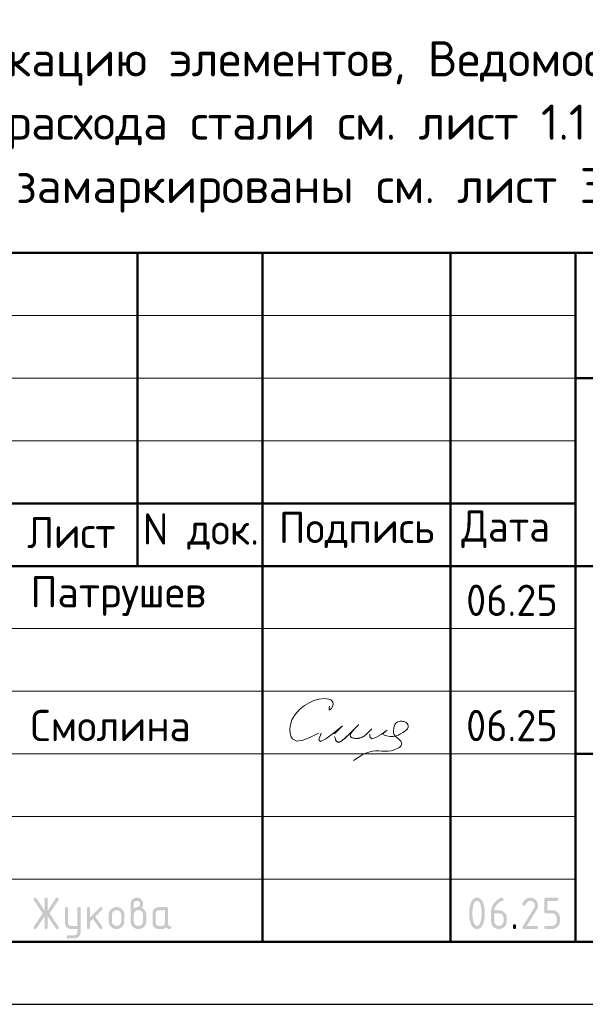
# Model space of a CAD drawing. Header units: millimetres. Extents: x 0 to 50400, y 0 to 35640.
# Tile 25 of 40: x 30071 to 35493, y 0 to 9435. Entities that reach past the tile are written whole.
import ezdxf

# ---------------------------------------------------------------- set-up
doc = ezdxf.new("R2010")
doc.units = ezdxf.units.MM
doc.layers.add('Standard', color=7, linetype='Continuous', lineweight=25)
doc.styles.add('ISOCPEUR', font='txt')

msp = doc.modelspace()

# ---------------------------------------------------------------- hatches: boundary and pattern name
at = {"layer": 'Standard', "linetype": 'Continuous', "lineweight": 25, "transparency": 33554687}
for points in [[(30310.2, 844.4), (30232.8, 728.1), (30231.7, 726.5), (30230.4, 725.2), (30229, 724), (30227.4, 723.2), (30225.8, 722.4), (30224, 721.9), (30222.1, 721.5), (30220, 721.5), (30218.2, 721.5), (30216.6, 721.8), (30215, 722), (30213.6, 722.5), (30212.2, 723), (30211, 723.8), (30209.9, 724.5), (30209, 725.5), (30208, 726.4), (30207.4, 727.7), (30206.7, 728.9), (30206.2, 730.4), (30205.7, 731.8), (30205.5, 733.5), (30205.3, 735.2), (30205.3, 737.2), (30205.3, 739.1), (30205.9, 741.1), (30206.5, 743), (30207.8, 744.9), (30292.1, 871.4), (30207.8, 997.9), (30206.5, 999.9), (30205.9, 1001.8), (30205.3, 1003.8), (30205.3, 1005.9), (30205.3, 1007.8), (30205.5, 1009.5), (30205.7, 1011.3), (30206.2, 1012.7), (30206.7, 1014.2), (30207.4, 1015.4), (30208.1, 1016.6), (30209, 1017.6), (30210, 1018.6), (30211.1, 1019.3), (30212.3, 1020.1), (30213.7, 1020.6), (30215.1, 1021), (30216.8, 1021.3), (30218.4, 1021.5), (30220.3, 1021.5), (30222.3, 1021.5), (30224, 1021.1), (30225.8, 1020.7), (30227.4, 1019.8), (30228.9, 1019), (30230.3, 1017.7), (30231.6, 1016.4), (30232.8, 1014.7), (30310.2, 898.7), (30310.2, 1006.5), (30310.2, 1008.4), (30310.5, 1010.1), (30310.7, 1011.7), (30311.2, 1013.1), (30311.7, 1014.5), (30312.4, 1015.7), (30313.1, 1016.9), (30314, 1017.8), (30314.9, 1018.7), (30316.1, 1019.4), (30317.3, 1020.1), (30318.7, 1020.6), (30320.1, 1021.1), (30321.8, 1021.3), (30323.4, 1021.5), (30325.3, 1021.5), (30327.2, 1021.5), (30328.8, 1021.3), (30330.4, 1021.1), (30331.8, 1020.6), (30333.3, 1020.1), (30334.4, 1019.4), (30335.6, 1018.7), (30336.5, 1017.8), (30337.5, 1016.9), (30338.2, 1015.7), (30338.9, 1014.5), (30339.4, 1013.1), (30339.8, 1011.7), (30340.1, 1010.1), (30340.3, 1008.4), (30340.3, 1006.5), (30340.3, 898.7), (30417.8, 1014.7), (30418.9, 1016.4), (30420.3, 1017.7), (30421.6, 1019), (30423.2, 1019.8), (30424.8, 1020.7), (30426.6, 1021.1), (30428.5, 1021.5), (30430.5, 1021.5), (30432, 1021.5), (30433.4, 1021.3), (30434.9, 1021), (30436.2, 1020.4), (30437.5, 1019.8), (30438.7, 1019), (30439.9, 1018.1), (30441, 1017), (30442, 1015.9), (30442.8, 1014.6), (30443.6, 1013.4), (30444.2, 1012.1), (30444.7, 1010.7), (30445, 1009.3), (30445.3, 1007.9), (30445.3, 1006.3), (30445.3, 1004.1), (30444.6, 1002), (30444, 999.9), (30442.8, 997.9), (30358.5, 871.4), (30442.8, 744.9), (30444, 743), (30444.6, 741), (30445.3, 738.9), (30445.3, 736.8), (30445.3, 735.2), (30445, 733.8), (30444.7, 732.4), (30444.2, 731), (30443.7, 729.7), (30442.9, 728.5), (30442.1, 727.2), (30441.1, 726.1), (30440, 724.9), (30438.8, 724.1), (30437.7, 723.3), (30436.4, 722.7), (30435.1, 722.1), (30433.7, 721.8), (30432.3, 721.5), (30430.7, 721.5), (30428.6, 721.5), (30426.7, 721.9), (30424.8, 722.4), (30423.2, 723.2), (30421.6, 724), (30420.2, 725.2), (30418.9, 726.5), (30417.8, 728.1), (30340.3, 844.4), (30340.3, 736.5), (30340.3, 734.7), (30340.1, 733), (30339.8, 731.4), (30339.4, 730), (30338.9, 728.6), (30338.2, 727.4), (30337.5, 726.2), (30336.5, 725.3), (30335.6, 724.4), (30334.4, 723.7), (30333.3, 723), (30331.8, 722.5), (30330.4, 722), (30328.8, 721.8), (30327.2, 721.5), (30325.3, 721.5), (30323.4, 721.5), (30321.8, 721.8), (30320.1, 722), (30318.7, 722.5), (30317.3, 723), (30316.1, 723.7), (30314.9, 724.4), (30314, 725.3), (30313.1, 726.2), (30312.4, 727.4), (30311.7, 728.6), (30311.2, 730), (30310.7, 731.4), (30310.5, 733), (30310.2, 734.7), (30310.2, 736.5)], [(34964.6, 1021.5), (34968.5, 1021.5), (34972.2, 1021.2), (34976, 1020.9), (34979.6, 1020.2), (34983.2, 1019.5), (34986.7, 1018.5), (34990.1, 1017.4), (34993.4, 1016.1), (34996.7, 1014.7), (34999.9, 1013), (35003.1, 1011.3), (35006.1, 1009.2), (35009.1, 1007.2), (35012, 1004.8), (35014.9, 1002.4), (35017.6, 999.6), (35020.4, 996.9), (35022.8, 994), (35025.2, 991.1), (35027.2, 988.1), (35029.3, 985), (35031, 981.9), (35032.7, 978.7), (35034.1, 975.4), (35035.5, 972.1), (35036.5, 968.6), (35037.5, 965.2), (35038.2, 961.5), (35038.9, 957.9), (35039.2, 954.2), (35039.6, 950.4), (35039.6, 946.6), (35039.6, 941.2), (35038.7, 935.9), (35037.9, 930.5), (35036.2, 925.1), (35034.5, 919.7), (35031.9, 914.3), (35029.3, 908.8), (35025.9, 903.4), (34931.4, 751.6), (35024.6, 751.6), (35026.4, 751.6), (35028.1, 751.4), (35029.7, 751.1), (35031.1, 750.7), (35032.5, 750.2), (35033.7, 749.5), (35034.9, 748.8), (35035.8, 747.8), (35036.8, 746.9), (35037.5, 745.7), (35038.2, 744.6), (35038.6, 743.2), (35039.1, 741.7), (35039.3, 740.1), (35039.6, 738.4), (35039.6, 736.6), (35039.6, 734.7), (35039.3, 733), (35039.1, 731.4), (35038.6, 730), (35038.2, 728.6), (35037.5, 727.4), (35036.8, 726.2), (35035.8, 725.3), (35034.9, 724.4), (35033.7, 723.7), (35032.5, 723), (35031.1, 722.5), (35029.7, 722), (35028.1, 721.8), (35026.4, 721.5), (35024.6, 721.5), (34904.6, 721.5), (34902.7, 721.5), (34901.1, 721.8), (34899.5, 722), (34898.1, 722.5), (34896.7, 723), (34895.5, 723.7), (34894.3, 724.4), (34893.4, 725.3), (34892.4, 726.2), (34891.7, 727.4), (34891, 728.6), (34890.6, 730), (34890.1, 731.4), (34889.9, 733), (34889.6, 734.7), (34889.6, 736.5), (34889.6, 738.8), (34890.2, 741), (34890.9, 743.1), (34892.1, 745.2), (35002.1, 921.7), (35004, 924.7), (35005.4, 927.8), (35006.8, 930.8), (35007.7, 933.9), (35008.6, 937), (35009.1, 940.2), (35009.6, 943.3), (35009.6, 946.5), (35009.6, 951.2), (35008.8, 955.5), (35007.9, 959.8), (35006.3, 963.8), (35004.6, 967.7), (35002.2, 971.4), (34999.7, 975), (34996.4, 978.3), (34993.1, 981.6), (34989.5, 984.1), (34985.8, 986.6), (34981.9, 988.2), (34977.9, 989.8), (34973.6, 990.7), (34969.3, 991.5), (34964.6, 991.5), (34961.4, 991.5), (34958.3, 990.9), (34955.2, 990.3), (34952.1, 989.1), (34949.1, 988), (34946.1, 986.2), (34943.1, 984.4), (34940.1, 982.1), (34937.2, 979.7), (34934.3, 976.8), (34931.4, 973.8), (34928.6, 970.3), (34925.8, 966.7), (34923, 962.6), (34920.3, 958.5), (34917.6, 953.8), (34916.5, 952), (34915.2, 950.6), (34913.9, 949.2), (34912.3, 948.3), (34910.7, 947.4), (34908.8, 947), (34906.8, 946.5), (34904.6, 946.5), (34902.7, 946.5), (34901.1, 946.7), (34899.5, 947), (34898.1, 947.4), (34896.7, 947.9), (34895.5, 948.6), (34894.3, 949.3), (34893.4, 950.3), (34892.4, 951.2), (34891.7, 952.4), (34891, 953.5), (34890.6, 954.9), (34890.1, 956.3), (34889.9, 958), (34889.6, 959.6), (34889.6, 961.5), (34889.6, 963.2), (34890, 964.7), (34890.3, 966.3), (34891, 967.6), (34894.5, 974.4), (34898.2, 980.3), (34902, 986.2), (34906.1, 991.2), (34910.1, 996.3), (34914.4, 1000.5), (34918.8, 1004.7), (34923.4, 1008.1), (34928, 1011.4), (34932.8, 1014), (34937.7, 1016.5), (34942.9, 1018.2), (34948, 1019.9), (34953.5, 1020.7), (34958.9, 1021.5)], [(35099.5, 886.5), (35099.5, 1006.5), (35099.5, 1008.4), (35099.8, 1010.1), (35100, 1011.7), (35100.4, 1013.1), (35100.9, 1014.5), (35101.6, 1015.7), (35102.3, 1016.9), (35103.3, 1017.8), (35104.2, 1018.7), (35105.4, 1019.4), (35106.5, 1020.1), (35107.9, 1020.6), (35109.3, 1021.1), (35111, 1021.3), (35112.6, 1021.5), (35114.5, 1021.5), (35219.2, 1021.5), (35221.1, 1021.5), (35222.7, 1021.3), (35224.3, 1021.1), (35225.7, 1020.6), (35227.1, 1020.1), (35228.3, 1019.4), (35229.5, 1018.7), (35230.4, 1017.8), (35231.4, 1016.9), (35232.1, 1015.7), (35232.8, 1014.5), (35233.2, 1013.1), (35233.7, 1011.7), (35234, 1010), (35234.2, 1008.4), (35234.2, 1006.5), (35234.2, 1004.6), (35234, 1003), (35233.7, 1001.4), (35233.2, 999.9), (35232.8, 998.5), (35232.1, 997.4), (35231.4, 996.2), (35230.4, 995.2), (35229.5, 994.3), (35228.3, 993.6), (35227.1, 992.9), (35225.7, 992.4), (35224.3, 992), (35222.7, 991.7), (35221.1, 991.5), (35219.2, 991.5), (35129.6, 991.5), (35129.6, 901.6), (35174.4, 901.6), (35178.3, 901.6), (35182.1, 901.3), (35185.8, 900.9), (35189.4, 900.2), (35193, 899.5), (35196.4, 898.5), (35199.9, 897.5), (35203.2, 896.1), (35206.5, 894.7), (35209.7, 893), (35212.8, 891.3), (35215.9, 889.2), (35218.9, 887.1), (35221.8, 884.7), (35224.6, 882.3), (35227.4, 879.5), (35230.1, 876.8), (35232.5, 873.9), (35234.9, 871), (35236.9, 868), (35239, 864.9), (35240.7, 861.8), (35242.4, 858.6), (35243.8, 855.3), (35245.1, 852), (35246.2, 848.5), (35247.2, 845.1), (35247.9, 841.5), (35248.5, 837.9), (35248.9, 834.2), (35249.2, 830.4), (35249.2, 826.6), (35249.2, 796.6), (35249.2, 792.7), (35248.9, 788.9), (35248.5, 785.2), (35247.9, 781.6), (35247.2, 778), (35246.1, 774.5), (35245.1, 771), (35243.7, 767.7), (35242.4, 764.4), (35240.6, 761.2), (35238.9, 758.1), (35236.9, 755), (35234.8, 752), (35232.4, 749.1), (35230, 746.2), (35227.2, 743.5), (35224.5, 740.7), (35221.6, 738.3), (35218.7, 735.9), (35215.7, 733.9), (35212.7, 731.8), (35209.5, 730.1), (35206.3, 728.4), (35203, 727), (35199.7, 725.7), (35196.3, 724.6), (35192.8, 723.6), (35189.2, 722.9), (35185.7, 722.2), (35182, 721.9), (35178.2, 721.5), (35174.4, 721.5), (35114.5, 721.5), (35112.6, 721.5), (35111, 721.8), (35109.3, 722), (35107.9, 722.5), (35106.5, 723), (35105.4, 723.7), (35104.2, 724.4), (35103.3, 725.3), (35102.3, 726.2), (35101.6, 727.4), (35100.9, 728.6), (35100.5, 730), (35100, 731.4), (35099.8, 733), (35099.5, 734.7), (35099.5, 736.6), (35099.5, 738.4), (35099.8, 740.1), (35100, 741.7), (35100.4, 743.2), (35100.9, 744.6), (35101.6, 745.7), (35102.3, 746.9), (35103.3, 747.8), (35104.2, 748.8), (35105.4, 749.5), (35106.5, 750.2), (35107.9, 750.7), (35109.3, 751.1), (35111, 751.4), (35112.6, 751.6), (35114.5, 751.6), (35174.3, 751.6), (35179, 751.6), (35183.4, 752.4), (35187.7, 753.2), (35191.7, 754.9), (35195.7, 756.5), (35199.3, 758.9), (35202.9, 761.4), (35206.1, 764.7), (35209.4, 767.9), (35211.9, 771.6), (35214.3, 775.2), (35215.9, 779.2), (35217.6, 783.2), (35218.4, 787.5), (35219.2, 791.9), (35219.2, 796.6), (35219.2, 826.6), (35219.2, 831.2), (35218.4, 835.5), (35217.5, 839.9), (35215.9, 843.8), (35214.3, 847.8), (35211.8, 851.4), (35209.3, 855.1), (35206, 858.4), (35202.8, 861.7), (35199.1, 864.1), (35195.5, 866.6), (35191.5, 868.2), (35187.6, 869.9), (35183.3, 870.7), (35179, 871.5), (35174.3, 871.5), (35114.5, 871.5), (35112.6, 871.5), (35111, 871.8), (35109.3, 872), (35107.9, 872.5), (35106.5, 872.9), (35105.4, 873.6), (35104.2, 874.4), (35103.3, 875.3), (35102.3, 876.2), (35101.6, 877.4), (35100.9, 878.6), (35100.4, 880), (35100, 881.4), (35099.8, 883), (35099.5, 884.7)], [(30625, 691.2), (30625, 721.5), (30565.2, 721.5), (30562, 721.5), (30559, 721.8), (30556, 722.1), (30553.1, 722.6), (30550.2, 723.2), (30547.4, 724), (30544.6, 724.8), (30542, 725.9), (30539.3, 727), (30536.8, 728.4), (30534.2, 729.7), (30531.8, 731.4), (30529.4, 733), (30527.1, 734.9), (30524.8, 736.8), (30522.7, 739), (30520.5, 741.2), (30518.6, 743.5), (30516.7, 745.8), (30515.1, 748.2), (30513.5, 750.7), (30512.1, 753.2), (30510.7, 755.7), (30509.7, 758.4), (30508.6, 761), (30507.8, 763.8), (30507, 766.6), (30506.4, 769.5), (30505.9, 772.4), (30505.6, 775.4), (30505.3, 778.4), (30505.3, 781.5), (30505.3, 916.4), (30505.3, 918.3), (30505.6, 919.9), (30505.8, 921.5), (30506.3, 922.9), (30506.7, 924.3), (30507.4, 925.5), (30508.1, 926.7), (30509.1, 927.6), (30510, 928.6), (30511.2, 929.3), (30512.4, 930), (30513.8, 930.4), (30515.2, 930.9), (30516.8, 931.1), (30518.5, 931.4), (30520.4, 931.4), (30522.2, 931.4), (30523.9, 931.1), (30525.5, 930.9), (30526.9, 930.4), (30528.3, 930), (30529.5, 929.3), (30530.7, 928.6), (30531.6, 927.6), (30532.6, 926.7), (30533.3, 925.5), (30534, 924.4), (30534.4, 923), (30534.9, 921.5), (30535.2, 919.9), (30535.4, 918.3), (30535.4, 916.4), (30535.4, 781.6), (30535.4, 778.5), (30535.9, 775.6), (30536.5, 772.8), (30537.6, 770.2), (30538.7, 767.5), (30540.4, 765.1), (30542, 762.7), (30544.2, 760.4), (30546.4, 758.2), (30548.8, 756.6), (30551.2, 754.9), (30553.9, 753.8), (30556.5, 752.7), (30559.4, 752.2), (30562.2, 751.6), (30565.3, 751.6), (30625, 751.6), (30625, 916.4), (30625, 918.3), (30625.2, 919.9), (30625.5, 921.5), (30625.9, 923), (30626.4, 924.4), (30627.1, 925.5), (30627.8, 926.7), (30628.7, 927.6), (30629.7, 928.6), (30630.9, 929.3), (30632, 930), (30633.4, 930.4), (30634.9, 930.9), (30636.5, 931.1), (30638.1, 931.4), (30640, 931.4), (30641.9, 931.4), (30643.5, 931.1), (30645.2, 930.9), (30646.6, 930.4), (30648, 930), (30649.2, 929.3), (30650.4, 928.6), (30651.3, 927.6), (30652.2, 926.7), (30652.9, 925.5), (30653.6, 924.3), (30654.1, 923), (30654.6, 921.5), (30654.8, 919.9), (30655, 918.3), (30655, 916.4), (30655, 691.6), (30655, 688.5), (30654.8, 685.5), (30654.5, 682.5), (30654, 679.6), (30653.4, 676.7), (30652.6, 673.9), (30651.8, 671.2), (30650.8, 668.5), (30649.7, 665.8), (30648.4, 663.3), (30647, 660.8), (30645.4, 658.4), (30643.8, 655.9), (30642, 653.6), (30640.1, 651.3), (30637.9, 649.1), (30635.8, 646.9), (30633.5, 645), (30631.3, 643.1), (30628.9, 641.5), (30626.5, 639.9), (30624, 638.5), (30621.5, 637.1), (30618.9, 636), (30616.2, 634.9), (30613.5, 634.1), (30610.7, 633.3), (30607.9, 632.7), (30605, 632.2), (30602, 631.9), (30599, 631.7), (30595.9, 631.7), (30535.4, 631.7), (30533.5, 631.7), (30531.9, 631.9), (30530.2, 632.1), (30528.8, 632.6), (30527.4, 633.1), (30526.2, 633.8), (30525.1, 634.5), (30524.1, 635.4), (30523.2, 636.4), (30522.5, 637.5), (30521.8, 638.7), (30521.3, 640.1), (30520.9, 641.5), (30520.6, 643.2), (30520.4, 644.8), (30520.4, 646.7), (30520.4, 648.2), (30520.7, 649.6), (30521, 650.9), (30521.5, 652.3), (30522.1, 653.6), (30522.9, 654.8), (30523.8, 656), (30524.9, 657.2), (30526.1, 658.3), (30527.3, 659.2), (30528.5, 660), (30529.8, 660.6), (30531.1, 661.1), (30532.5, 661.4), (30533.9, 661.7), (30535.4, 661.7), (30595.1, 661.7), (30598.3, 661.7), (30601.2, 662.2), (30604.1, 662.8), (30606.8, 663.8), (30609.4, 664.9), (30611.8, 666.4), (30614.2, 668), (30616.4, 670.1), (30618.5, 672.2), (30620.2, 674.6), (30621.8, 676.9), (30622.8, 679.6), (30623.9, 682.2), (30624.5, 685.1), (30625, 688)], [(30745.2, 832.8), (30839.5, 927.1), (30840.6, 928.1), (30841.8, 929), (30843, 929.8), (30844.3, 930.3), (30845.7, 930.8), (30847.1, 931.1), (30848.6, 931.4), (30850.2, 931.4), (30852.1, 931.4), (30853.7, 931.1), (30855.3, 930.9), (30856.7, 930.4), (30858.2, 930), (30859.3, 929.3), (30860.5, 928.6), (30861.4, 927.6), (30862.4, 926.7), (30863.1, 925.5), (30863.8, 924.3), (30864.2, 922.9), (30864.7, 921.5), (30864.9, 919.9), (30865.2, 918.3), (30865.2, 916.4), (30865.2, 914.9), (30864.9, 913.5), (30864.6, 912.1), (30864, 910.8), (30863.5, 909.5), (30862.6, 908.3), (30861.8, 907.1), (30860.6, 905.9), (30794.8, 840.1), (30862.2, 745.2), (30863.7, 743.1), (30864.4, 740.9), (30865.2, 738.7), (30865.2, 736.3), (30865.2, 734.5), (30864.9, 732.8), (30864.7, 731.2), (30864.2, 729.9), (30863.8, 728.5), (30863.1, 727.3), (30862.4, 726.2), (30861.4, 725.2), (30860.5, 724.3), (30859.3, 723.6), (30858.2, 722.9), (30856.7, 722.5), (30855.3, 722), (30853.7, 721.8), (30852.1, 721.5), (30850.2, 721.5), (30848.2, 721.5), (30846.4, 721.9), (30844.7, 722.3), (30843.1, 723.1), (30841.5, 723.9), (30840.2, 725.1), (30838.8, 726.3), (30837.7, 727.9), (30773.2, 818.6), (30745.2, 790.6), (30745.2, 736.5), (30745.2, 734.7), (30745, 733), (30744.7, 731.4), (30744.3, 730), (30743.8, 728.6), (30743.1, 727.4), (30742.4, 726.2), (30741.5, 725.3), (30740.5, 724.4), (30739.4, 723.7), (30738.2, 723), (30736.8, 722.5), (30735.4, 722), (30733.7, 721.8), (30732.1, 721.5), (30730.2, 721.5), (30728.3, 721.5), (30726.7, 721.8), (30725, 722), (30723.6, 722.5), (30722.2, 723), (30721, 723.7), (30719.9, 724.4), (30718.9, 725.3), (30718, 726.2), (30717.3, 727.4), (30716.6, 728.6), (30716.1, 730), (30715.6, 731.4), (30715.4, 733), (30715.2, 734.7), (30715.2, 736.5), (30715.2, 916.4), (30715.2, 918.3), (30715.4, 919.9), (30715.6, 921.5), (30716.1, 922.9), (30716.6, 924.3), (30717.3, 925.5), (30718, 926.7), (30718.9, 927.6), (30719.9, 928.6), (30721, 929.3), (30722.2, 930), (30723.6, 930.4), (30725, 930.9), (30726.7, 931.1), (30728.3, 931.4), (30730.2, 931.4), (30732.1, 931.4), (30733.7, 931.1), (30735.4, 930.9), (30736.8, 930.4), (30738.2, 930), (30739.4, 929.3), (30740.5, 928.6), (30741.5, 927.6), (30742.4, 926.7), (30743.1, 925.5), (30743.8, 924.3), (30744.3, 922.9), (30744.7, 921.5), (30745, 919.9), (30745.2, 918.3), (30745.2, 916.4)], [(34799.8, 751.6), (34799.8, 753.5), (34800, 755.1), (34800.3, 756.8), (34800.7, 758.2), (34801.2, 759.6), (34801.9, 760.8), (34802.6, 761.9), (34803.6, 762.9), (34804.5, 763.8), (34805.7, 764.5), (34806.8, 765.2), (34808.2, 765.7), (34809.7, 766.2), (34811.3, 766.4), (34812.9, 766.6), (34814.8, 766.6), (34816.7, 766.6), (34818.3, 766.4), (34820, 766.2), (34821.4, 765.7), (34822.8, 765.2), (34824, 764.5), (34825.2, 763.8), (34826.1, 762.9), (34827, 761.9), (34827.7, 760.8), (34828.4, 759.6), (34828.9, 758.2), (34829.4, 756.8), (34829.6, 755.1), (34829.8, 753.5), (34829.8, 751.6), (34829.8, 736.6), (34829.8, 734.7), (34829.6, 733), (34829.4, 731.4), (34828.9, 730), (34828.4, 728.6), (34827.7, 727.4), (34827, 726.2), (34826.1, 725.3), (34825.2, 724.4), (34824, 723.7), (34822.8, 723), (34821.4, 722.5), (34820, 722), (34818.3, 721.8), (34816.7, 721.5), (34814.8, 721.5), (34812.9, 721.5), (34811.3, 721.8), (34809.7, 722), (34808.2, 722.5), (34806.8, 723), (34805.7, 723.7), (34804.5, 724.4), (34803.6, 725.3), (34802.6, 726.2), (34801.9, 727.4), (34801.2, 728.6), (34800.7, 730), (34800.3, 731.4), (34800, 733), (34799.8, 734.7), (34799.8, 736.6)]]:
    msp.add_hatch(color=7, dxfattribs=at).paths.add_polyline_path(points, flags=16)
h = msp.add_hatch(color=7, dxfattribs=at)
h.paths.add_polyline_path([(31164.9, 916.5), (31169.6, 920.2), (31174.2, 923), (31178.8, 925.9), (31183.2, 927.7), (31187.5, 929.6), (31191.7, 930.5), (31195.9, 931.5), (31199.9, 931.5), (31202.2, 931.5), (31204.4, 932.1), (31206.7, 932.8), (31208.8, 934.1), (31211, 935.4), (31213.1, 937.4), (31215.1, 939.3), (31217.1, 941.9), (31219.1, 944.4), (31220.5, 946.8), (31222, 949.3), (31222.9, 951.7), (31223.9, 954.1), (31224.4, 956.6), (31224.9, 959), (31224.9, 961.5), (31224.9, 964.6), (31224.3, 967.6), (31223.8, 970.5), (31222.7, 973.2), (31221.6, 975.8), (31220, 978.2), (31218.4, 980.7), (31216.2, 982.8), (31214.1, 985), (31211.7, 986.6), (31209.2, 988.2), (31206.6, 989.3), (31203.9, 990.4), (31201, 990.9), (31198.1, 991.5), (31194.9, 991.5), (31191.8, 991.5), (31188.9, 990.9), (31186, 990.4), (31183.3, 989.3), (31180.7, 988.2), (31178.2, 986.5), (31175.8, 984.9), (31173.6, 982.7), (31171.4, 980.5), (31169.8, 978.1), (31168.2, 975.7), (31167.1, 973), (31166, 970.4), (31165.4, 967.5), (31164.9, 964.6), (31164.9, 961.5)])
h.paths.add_polyline_path([(31239.6, 925.4), (31244.8, 923.3), (31249.4, 920.4), (31254.1, 917.7), (31258.2, 914.2), (31262.2, 910.8), (31265.8, 906.7), (31269.4, 902.6), (31272.4, 897.9), (31275.4, 893.2), (31277.7, 888.3), (31280, 883.3), (31281.5, 878.1), (31283, 873), (31283.8, 867.6), (31284.5, 862.2), (31284.5, 856.5), (31284.5, 796.5), (31284.5, 792.6), (31284.2, 788.9), (31283.9, 785.1), (31283.2, 781.5), (31282.5, 777.8), (31281.5, 774.4), (31280.4, 770.9), (31279.1, 767.6), (31277.7, 764.2), (31276, 761.1), (31274.3, 757.9), (31272.2, 754.9), (31270.2, 751.8), (31267.8, 749), (31265.4, 746.1), (31262.7, 743.4), (31259.9, 740.6), (31257, 738.2), (31254.2, 735.9), (31251.1, 733.8), (31248.1, 731.8), (31244.9, 730.1), (31241.8, 728.4), (31238.5, 727), (31235.2, 725.6), (31231.7, 724.6), (31228.2, 723.6), (31224.7, 722.9), (31221, 722.2), (31217.3, 721.9), (31213.6, 721.5), (31209.7, 721.5), (31205.8, 721.5), (31202, 721.9), (31198.2, 722.2), (31194.6, 722.9), (31191, 723.6), (31187.6, 724.6), (31184.1, 725.7), (31180.8, 727), (31177.4, 728.4), (31174.3, 730.1), (31171.1, 731.8), (31168.1, 733.9), (31165.1, 735.9), (31162.2, 738.3), (31159.3, 740.7), (31156.6, 743.5), (31153.9, 746.2), (31151.5, 749.1), (31149.1, 752), (31147.1, 755), (31145, 758), (31143.3, 761.2), (31141.6, 764.4), (31140.3, 767.7), (31138.9, 771), (31137.9, 774.5), (31136.9, 777.9), (31136.2, 781.6), (31135.5, 785.2), (31135.2, 788.9), (31134.8, 792.6), (31134.8, 796.5), (31134.8, 961.5), (31134.8, 964.7), (31135.1, 967.7), (31135.4, 970.8), (31135.9, 973.7), (31136.5, 976.6), (31137.3, 979.4), (31138.1, 982.1), (31139.2, 984.8), (31140.3, 987.5), (31141.6, 990), (31143, 992.5), (31144.6, 995), (31146.3, 997.4), (31148.2, 999.7), (31150.1, 1002), (31152.3, 1004.2), (31154.5, 1006.3), (31156.8, 1008.2), (31159.1, 1010.1), (31161.5, 1011.8), (31163.9, 1013.4), (31166.4, 1014.7), (31169, 1016.1), (31171.6, 1017.2), (31174.3, 1018.3), (31177, 1019.1), (31179.8, 1019.9), (31182.7, 1020.5), (31185.5, 1021), (31188.5, 1021.3), (31191.5, 1021.5), (31194.7, 1021.5), (31197.8, 1021.5), (31200.8, 1021.3), (31203.9, 1021), (31206.7, 1020.5), (31209.6, 1019.9), (31212.4, 1019.1), (31215.2, 1018.3), (31217.9, 1017.2), (31220.5, 1016.1), (31223, 1014.7), (31225.6, 1013.3), (31228, 1011.7), (31230.4, 1010.1), (31232.7, 1008.1), (31235, 1006.2), (31237.2, 1004), (31239.3, 1001.9), (31241.2, 999.6), (31243.1, 997.3), (31244.7, 994.8), (31246.4, 992.4), (31247.7, 989.9), (31249.1, 987.3), (31250.2, 984.7), (31251.2, 982), (31252.1, 979.2), (31252.9, 976.5), (31253.4, 973.6), (31254, 970.7), (31254.2, 967.7), (31254.5, 964.7), (31254.5, 961.5), (31254.5, 955.9), (31253.6, 950.8), (31252.6, 945.7), (31250.8, 941.1), (31248.9, 936.6), (31246.1, 932.7), (31243.4, 928.8)], flags=16)
h.paths.add_polyline_path([(31254.5, 796.6), (31254.5, 856.6), (31254.5, 861.2), (31253.7, 865.5), (31252.9, 869.9), (31251.2, 873.8), (31249.6, 877.8), (31247.2, 881.4), (31244.7, 885.1), (31241.5, 888.4), (31238.2, 891.7), (31234.6, 894.1), (31231, 896.6), (31227, 898.3), (31223.1, 899.9), (31218.7, 900.7), (31214.4, 901.6), (31209.7, 901.6), (31205, 901.6), (31200.7, 900.7), (31196.3, 899.9), (31192.4, 898.3), (31188.4, 896.6), (31184.8, 894.1), (31181.1, 891.7), (31177.9, 888.4), (31174.6, 885.1), (31172.2, 881.4), (31169.8, 877.8), (31168.1, 873.8), (31166.5, 869.9), (31165.7, 865.5), (31164.9, 861.2), (31164.9, 856.6), (31164.9, 796.6), (31164.9, 791.9), (31165.7, 787.5), (31166.5, 783.2), (31168.1, 779.2), (31169.8, 775.2), (31172.2, 771.6), (31174.6, 767.9), (31177.9, 764.7), (31181.1, 761.4), (31184.8, 758.9), (31188.4, 756.5), (31192.4, 754.9), (31196.3, 753.2), (31200.7, 752.4), (31205, 751.6), (31209.7, 751.6), (31214.4, 751.6), (31218.7, 752.4), (31223.1, 753.2), (31227, 754.9), (31231, 756.5), (31234.6, 759), (31238.2, 761.5), (31241.5, 764.8), (31244.7, 768.1), (31247.2, 771.7), (31249.6, 775.3), (31251.2, 779.3), (31252.9, 783.3), (31253.7, 787.6), (31254.5, 791.9)])
h = msp.add_hatch(color=7, dxfattribs=at)
h.paths.add_polyline_path([(34499.8, 871.5), (34499.8, 880.9), (34499.3, 889.9), (34498.8, 899), (34497.8, 907.7), (34496.8, 916.5), (34495.3, 925), (34493.9, 933.5), (34491.9, 941.7), (34490.4, 948), (34488.7, 953.4), (34487, 958.8), (34485.1, 963.5), (34483.2, 968.2), (34481.1, 972.1), (34479, 975.9), (34476.7, 979), (34474.4, 982.2), (34471.8, 984.5), (34469.3, 986.8), (34466.6, 988.4), (34463.9, 989.9), (34461, 990.7), (34458.1, 991.5), (34455, 991.5), (34451.9, 991.5), (34449, 990.7), (34446.1, 989.9), (34443.4, 988.4), (34440.8, 986.8), (34438.3, 984.5), (34435.8, 982.1), (34433.5, 979), (34431.2, 975.9), (34429.1, 972), (34427, 968.1), (34425.1, 963.4), (34423.2, 958.7), (34421.5, 953.2), (34419.8, 947.8), (34418.3, 941.5), (34416.3, 933.1), (34414.8, 924.5), (34413.2, 916), (34412.2, 907.2), (34411.2, 898.5), (34410.7, 889.5), (34410.2, 880.6), (34410.2, 871.5), (34410.2, 862.3), (34410.7, 853.3), (34411.2, 844.3), (34412.2, 835.5), (34413.2, 826.7), (34414.6, 818.2), (34416.1, 809.6), (34418.1, 801.3), (34419.6, 795.1), (34421.3, 789.7), (34423, 784.2), (34424.9, 779.6), (34426.8, 774.9), (34428.9, 771), (34431, 767.1), (34433.3, 764), (34435.6, 760.9), (34438.1, 758.6), (34440.6, 756.3), (34443.3, 754.7), (34446.1, 753.2), (34449, 752.4), (34451.9, 751.6), (34455, 751.6), (34458.1, 751.6), (34461, 752.4), (34463.9, 753.2), (34466.6, 754.7), (34469.3, 756.3), (34471.8, 758.6), (34474.4, 760.9), (34476.7, 764), (34479, 767.1), (34481.1, 771), (34483.2, 774.9), (34485.1, 779.6), (34487, 784.2), (34488.7, 789.7), (34490.4, 795.1), (34491.9, 801.3), (34493.9, 809.6), (34495.3, 818.2), (34496.8, 826.7), (34497.8, 835.5), (34498.8, 844.3), (34499.3, 853.3), (34499.8, 862.3)])
h.paths.add_polyline_path([(34529.9, 871.5), (34529.9, 864.8), (34529.6, 858.4), (34529.4, 851.9), (34529, 845.6), (34528.6, 839.4), (34528, 833.4), (34527.4, 827.3), (34526.6, 821.5), (34525.7, 815.7), (34524.7, 810.2), (34523.7, 804.6), (34522.4, 799.3), (34521.2, 793.9), (34519.8, 788.8), (34518.3, 783.7), (34516.7, 778.8), (34514.3, 771.7), (34511.5, 765.4), (34508.7, 759.1), (34505.6, 753.8), (34502.5, 748.4), (34499, 743.9), (34495.5, 739.4), (34491.6, 735.9), (34487.8, 732.3), (34483.5, 729.6), (34479.3, 726.9), (34474.7, 725.1), (34470.2, 723.3), (34465.2, 722.4), (34460.3, 721.5), (34455, 721.5), (34449.7, 721.5), (34444.7, 722.4), (34439.8, 723.3), (34435.2, 725.1), (34430.6, 726.9), (34426.4, 729.6), (34422.2, 732.2), (34418.4, 735.8), (34414.5, 739.4), (34411, 743.8), (34407.5, 748.3), (34404.4, 753.6), (34401.2, 759), (34398.5, 765.2), (34395.7, 771.5), (34393.3, 778.6), (34391.6, 783.5), (34390.2, 788.6), (34388.8, 793.7), (34387.5, 799.1), (34386.3, 804.4), (34385.3, 810), (34384.2, 815.6), (34383.4, 821.4), (34382.6, 827.2), (34382, 833.2), (34381.4, 839.3), (34380.9, 845.5), (34380.5, 851.8), (34380.3, 858.3), (34380.1, 864.8), (34380.1, 871.5), (34380.1, 878.3), (34380.3, 884.8), (34380.5, 891.3), (34380.9, 897.6), (34381.4, 903.8), (34382, 909.9), (34382.6, 915.9), (34383.4, 921.7), (34384.2, 927.5), (34385.3, 933.1), (34386.3, 938.7), (34387.5, 944), (34388.8, 949.4), (34390.2, 954.5), (34391.6, 959.6), (34393.3, 964.5), (34395.7, 971.6), (34398.5, 977.9), (34401.2, 984.1), (34404.4, 989.5), (34407.5, 994.8), (34411, 999.3), (34414.5, 1003.7), (34418.4, 1007.3), (34422.2, 1010.9), (34426.4, 1013.5), (34430.6, 1016.2), (34435.2, 1018), (34439.8, 1019.8), (34444.7, 1020.7), (34449.7, 1021.5), (34455, 1021.5), (34460.3, 1021.5), (34465.2, 1020.6), (34470.2, 1019.8), (34474.7, 1018), (34479.3, 1016.2), (34483.5, 1013.5), (34487.8, 1010.8), (34491.6, 1007.2), (34495.5, 1003.6), (34499, 999.2), (34502.5, 994.7), (34505.6, 989.3), (34508.7, 984), (34511.5, 977.7), (34514.3, 971.4), (34516.7, 964.3), (34518.3, 959.4), (34519.8, 954.3), (34521.2, 949.2), (34522.4, 943.8), (34523.7, 938.5), (34524.7, 932.9), (34525.7, 927.3), (34526.6, 921.5), (34527.4, 915.7), (34528, 909.7), (34528.6, 903.7), (34529, 897.4), (34529.4, 891.2), (34529.6, 884.7), (34529.9, 878.3)], flags=16)
h = msp.add_hatch(color=7, dxfattribs=at)
h.paths.add_polyline_path([(34620, 871.5), (34620, 796.6), (34620, 791.9), (34620.8, 787.5), (34621.6, 783.2), (34623.3, 779.2), (34624.9, 775.2), (34627.3, 771.6), (34629.8, 767.9), (34633, 764.7), (34636.3, 761.4), (34639.9, 758.9), (34643.5, 756.5), (34647.5, 754.9), (34651.5, 753.2), (34655.8, 752.4), (34660.1, 751.6), (34664.8, 751.6), (34669.5, 751.6), (34673.9, 752.4), (34678.2, 753.2), (34682.2, 754.9), (34686.1, 756.5), (34689.7, 759), (34693.4, 761.5), (34696.6, 764.8), (34699.9, 768.1), (34702.3, 771.7), (34704.7, 775.3), (34706.4, 779.3), (34708, 783.3), (34708.8, 787.6), (34709.6, 791.9), (34709.6, 796.6), (34709.6, 826.6), (34709.6, 831.3), (34708.8, 835.6), (34708, 840), (34706.4, 844), (34704.7, 848), (34702.2, 851.6), (34699.8, 855.2), (34696.5, 858.5), (34693.2, 861.7), (34689.6, 864.2), (34686, 866.6), (34682, 868.3), (34678.1, 869.9), (34673.8, 870.7), (34669.5, 871.5), (34664.8, 871.5)])
h.paths.add_polyline_path([(34694.7, 1021.5), (34696.5, 1021.5), (34698.2, 1021.3), (34699.8, 1021.1), (34701.2, 1020.6), (34702.6, 1020.1), (34703.8, 1019.4), (34705, 1018.7), (34705.9, 1017.8), (34706.8, 1016.9), (34707.5, 1015.7), (34708.2, 1014.5), (34708.7, 1013.1), (34709.2, 1011.7), (34709.4, 1010.1), (34709.6, 1008.4), (34709.6, 1006.6), (34709.6, 1003.8), (34709.2, 1001.6), (34708.7, 999.4), (34707.8, 997.7), (34706.8, 996.1), (34705.4, 995.1), (34704, 994.1), (34702.2, 993.6), (34698, 992.5), (34694, 991.1), (34689.9, 989.7), (34686, 987.9), (34682.1, 986.2), (34678.4, 984), (34674.6, 981.9), (34671, 979.4), (34667.3, 976.9), (34663.8, 974), (34660.3, 971.2), (34657, 968), (34653.6, 964.7), (34650.3, 961.1), (34647.1, 957.6), (34644, 953.6), (34639.1, 947.4), (34635.2, 941), (34631.3, 934.6), (34628.4, 928.1), (34625.6, 921.6), (34623.8, 915), (34621.9, 908.4), (34621.1, 901.6), (34664.9, 901.6), (34668.8, 901.6), (34672.6, 901.3), (34676.5, 900.9), (34680.1, 900.2), (34683.8, 899.6), (34687.2, 898.5), (34690.7, 897.5), (34694.1, 896.1), (34697.4, 894.8), (34700.6, 893.1), (34703.7, 891.4), (34706.7, 889.3), (34709.8, 887.3), (34712.6, 884.9), (34715.4, 882.5), (34718.2, 879.8), (34720.8, 877), (34723.2, 874.2), (34725.5, 871.3), (34727.6, 868.3), (34729.6, 865.2), (34731.3, 862.1), (34733, 858.9), (34734.3, 855.6), (34735.6, 852.2), (34736.7, 848.8), (34737.7, 845.3), (34738.3, 841.7), (34739, 838), (34739.3, 834.3), (34739.7, 830.5), (34739.7, 826.6), (34739.7, 796.6), (34739.7, 792.6), (34739.3, 788.9), (34739, 785.1), (34738.3, 781.5), (34737.6, 777.9), (34736.6, 774.4), (34735.6, 770.9), (34734.2, 767.6), (34732.8, 764.3), (34731.1, 761.1), (34729.4, 757.9), (34727.4, 754.9), (34725.3, 751.8), (34722.9, 749), (34720.5, 746.1), (34717.8, 743.4), (34715.1, 740.6), (34712.2, 738.3), (34709.3, 735.9), (34706.3, 733.8), (34703.2, 731.8), (34700.1, 730.1), (34696.9, 728.4), (34693.6, 727), (34690.3, 725.6), (34686.8, 724.6), (34683.4, 723.6), (34679.8, 722.9), (34676.2, 722.2), (34672.4, 721.9), (34668.7, 721.5), (34664.8, 721.5), (34660.9, 721.5), (34657.1, 721.9), (34653.4, 722.2), (34649.8, 722.9), (34646.2, 723.6), (34642.7, 724.6), (34639.2, 725.6), (34635.9, 727), (34632.6, 728.3), (34629.4, 730), (34626.2, 731.7), (34623.2, 733.7), (34620.2, 735.8), (34617.3, 738.2), (34614.5, 740.5), (34611.7, 743.2), (34609, 746), (34606.6, 748.8), (34604.3, 751.7), (34602.2, 754.7), (34600.2, 757.7), (34598.5, 760.9), (34596.8, 764), (34595.4, 767.3), (34594, 770.6), (34593, 774.1), (34592, 777.5), (34591.3, 781.1), (34590.6, 784.7), (34590.3, 788.4), (34590, 792.2), (34590, 796.1), (34590, 886.5), (34590, 892.9), (34590.5, 899.1), (34591, 905.3), (34592.1, 911.2), (34593.1, 917.2), (34594.7, 923), (34596.3, 928.7), (34598.4, 934.3), (34600.5, 939.9), (34603.1, 945.3), (34605.8, 950.7), (34609, 955.9), (34612.1, 961.1), (34615.8, 966.1), (34619.5, 971.1), (34623.7, 975.9), (34627, 979.6), (34630.4, 983), (34633.7, 986.5), (34637.2, 989.7), (34640.6, 992.8), (34644.1, 995.8), (34647.6, 998.7), (34651.2, 1001.3), (34654.8, 1004), (34658.5, 1006.3), (34662.1, 1008.7), (34665.8, 1010.8), (34669.6, 1012.9), (34673.4, 1014.7), (34677.2, 1016.6), (34681.1, 1018.1), (34683.3, 1019), (34685.2, 1019.6), (34687.2, 1020.3), (34688.9, 1020.7), (34690.6, 1021.1), (34692, 1021.3), (34693.5, 1021.5)], flags=16)
h = msp.add_hatch(color=7, dxfattribs=at)
h.paths.add_polyline_path([(30925, 796.5), (30925, 856.4), (30925, 860.3), (30925.3, 864.1), (30925.7, 867.8), (30926.4, 871.4), (30927, 875), (30928.1, 878.5), (30929.1, 881.9), (30930.5, 885.3), (30931.8, 888.6), (30933.6, 891.7), (30935.3, 894.9), (30937.3, 897.9), (30939.4, 901), (30941.8, 903.8), (30944.2, 906.7), (30946.9, 909.5), (30949.6, 912.2), (30952.5, 914.6), (30955.4, 917), (30958.4, 919.1), (30961.4, 921.1), (30964.6, 922.8), (30967.8, 924.5), (30971.1, 925.9), (30974.4, 927.3), (30977.8, 928.3), (30981.3, 929.3), (30984.9, 930), (30988.5, 930.7), (30992.2, 931), (30996, 931.4), (30999.9, 931.4), (31003.8, 931.4), (31007.6, 931), (31011.4, 930.7), (31015, 930), (31018.6, 929.3), (31022.1, 928.3), (31025.6, 927.3), (31028.9, 926), (31032.2, 924.6), (31035.4, 922.9), (31038.6, 921.2), (31041.6, 919.2), (31044.6, 917.1), (31047.5, 914.8), (31050.3, 912.4), (31053, 909.7), (31055.8, 907), (31058.1, 904.1), (31060.5, 901.3), (31062.5, 898.2), (31064.6, 895.2), (31066.3, 892), (31068, 888.9), (31069.3, 885.5), (31070.7, 882.2), (31071.7, 878.7), (31072.7, 875.2), (31073.4, 871.6), (31074, 868), (31074.4, 864.2), (31074.7, 860.4), (31074.7, 856.4), (31074.7, 796.5), (31074.7, 792.6), (31074.4, 788.9), (31074, 785.1), (31073.3, 781.5), (31072.7, 777.9), (31071.6, 774.4), (31070.6, 771), (31069.2, 767.7), (31067.9, 764.4), (31066.2, 761.2), (31064.5, 758), (31062.4, 755), (31060.3, 752), (31058, 749.1), (31055.6, 746.2), (31052.8, 743.5), (31050.1, 740.7), (31047.2, 738.3), (31044.3, 735.9), (31041.3, 733.9), (31038.3, 731.8), (31035.1, 730.1), (31031.9, 728.4), (31028.6, 727), (31025.3, 725.6), (31021.9, 724.6), (31018.4, 723.6), (31014.8, 722.9), (31011.2, 722.2), (31007.5, 721.9), (31003.7, 721.5), (30999.9, 721.5), (30996, 721.5), (30992.2, 721.9), (30988.5, 722.2), (30984.9, 722.9), (30981.3, 723.6), (30977.8, 724.6), (30974.4, 725.6), (30971.1, 727), (30967.8, 728.4), (30964.6, 730.1), (30961.4, 731.8), (30958.4, 733.9), (30955.4, 735.9), (30952.5, 738.3), (30949.6, 740.7), (30946.9, 743.5), (30944.2, 746.2), (30941.8, 749.1), (30939.4, 752), (30937.3, 755), (30935.3, 758), (30933.6, 761.2), (30931.8, 764.4), (30930.5, 767.7), (30929.1, 771), (30928.1, 774.4), (30927, 777.9), (30926.4, 781.5), (30925.7, 785.1), (30925.3, 788.9), (30925, 792.6)], flags=16)
h.paths.add_polyline_path([(31044.7, 796.6), (31044.7, 856.6), (31044.7, 861.2), (31043.8, 865.5), (31043, 869.9), (31041.4, 873.8), (31039.7, 877.8), (31037.3, 881.4), (31034.8, 885.1), (31031.5, 888.4), (31028.3, 891.7), (31024.6, 894.1), (31021, 896.6), (31017.1, 898.3), (31013.1, 899.9), (31008.8, 900.7), (31004.5, 901.6), (30999.9, 901.6), (30995.2, 901.6), (30990.9, 900.7), (30986.6, 899.9), (30982.7, 898.3), (30978.7, 896.6), (30975.1, 894.1), (30971.5, 891.7), (30968.2, 888.4), (30964.9, 885.1), (30962.4, 881.4), (30960, 877.8), (30958.3, 873.8), (30956.7, 869.9), (30955.9, 865.5), (30955, 861.2), (30955, 856.6), (30955, 796.6), (30955, 791.9), (30955.9, 787.5), (30956.7, 783.2), (30958.3, 779.2), (30959.9, 775.2), (30962.4, 771.6), (30964.8, 767.9), (30968.1, 764.7), (30971.3, 761.4), (30974.9, 758.9), (30978.5, 756.5), (30982.5, 754.9), (30986.5, 753.2), (30990.8, 752.4), (30995.2, 751.6), (30999.9, 751.6), (31004.5, 751.6), (31008.8, 752.4), (31013.1, 753.2), (31017.1, 754.9), (31021, 756.5), (31024.6, 759), (31028.3, 761.5), (31031.5, 764.8), (31034.8, 768.1), (31037.3, 771.7), (31039.7, 775.3), (31041.4, 779.3), (31043, 783.3), (31043.8, 787.6), (31044.7, 791.9)])
h = msp.add_hatch(color=7, dxfattribs=at)
h.paths.add_polyline_path([(31464.3, 901.3), (31404.6, 901.3), (31401.5, 901.3), (31398.6, 900.8), (31395.7, 900.2), (31393.1, 899.1), (31390.4, 898), (31388, 896.4), (31385.6, 894.8), (31383.4, 892.6), (31381.2, 890.4), (31379.6, 888), (31378, 885.6), (31376.9, 882.9), (31375.8, 880.3), (31375.3, 877.4), (31374.7, 874.5), (31374.7, 871.4), (31374.7, 781.5), (31374.7, 778.5), (31375.3, 775.6), (31375.8, 772.8), (31376.9, 770.1), (31378, 767.5), (31379.7, 765.1), (31381.3, 762.7), (31383.5, 760.4), (31385.7, 758.2), (31388.2, 756.6), (31390.6, 754.9), (31393.2, 753.8), (31395.8, 752.7), (31398.7, 752.2), (31401.5, 751.6), (31404.6, 751.6), (31434.5, 751.6), (31437.6, 751.6), (31440.4, 752.1), (31443.3, 752.7), (31446, 753.8), (31448.6, 754.9), (31451, 756.5), (31453.4, 758.1), (31455.6, 760.3), (31457.8, 762.5), (31459.4, 764.9), (31461.1, 767.4), (31462.1, 770), (31463.2, 772.7), (31463.8, 775.5), (31464.3, 778.4), (31464.3, 781.5)])
h.paths.add_polyline_path([(31524.4, 736.5), (31524.4, 734.7), (31524.1, 733), (31523.9, 731.4), (31523.4, 730), (31523, 728.6), (31522.3, 727.4), (31521.6, 726.2), (31520.6, 725.3), (31519.7, 724.4), (31518.5, 723.7), (31517.4, 723), (31515.9, 722.5), (31514.5, 722), (31512.9, 721.8), (31511.2, 721.5), (31509.4, 721.5), (31504.2, 721.5), (31499.4, 722.5), (31494.6, 723.5), (31490.4, 725.5), (31486.1, 727.5), (31482.3, 730.5), (31478.4, 733.5), (31475.1, 737.4), (31471, 733.5), (31466.4, 730.5), (31461.7, 727.5), (31456.7, 725.5), (31451.6, 723.5), (31446, 722.5), (31440.5, 721.5), (31434.5, 721.5), (31404.6, 721.5), (31401.4, 721.5), (31398.4, 721.8), (31395.4, 722.1), (31392.4, 722.6), (31389.5, 723.2), (31386.8, 724), (31384, 724.8), (31381.3, 725.9), (31378.7, 727), (31376.1, 728.3), (31373.6, 729.7), (31371.2, 731.3), (31368.8, 732.9), (31366.5, 734.8), (31364.2, 736.7), (31362, 738.9), (31359.8, 741.1), (31357.9, 743.4), (31356, 745.7), (31354.4, 748.1), (31352.8, 750.5), (31351.4, 753), (31350.1, 755.6), (31349, 758.2), (31347.9, 760.9), (31347.1, 763.7), (31346.3, 766.5), (31345.7, 769.4), (31345.2, 772.3), (31344.9, 775.3), (31344.7, 778.3), (31344.7, 781.5), (31344.7, 871.4), (31344.7, 874.6), (31344.9, 877.6), (31345.2, 880.6), (31345.7, 883.5), (31346.3, 886.5), (31347.1, 889.2), (31347.9, 892), (31349, 894.7), (31350.1, 897.3), (31351.4, 899.9), (31352.8, 902.4), (31354.4, 904.8), (31356, 907.2), (31357.9, 909.5), (31359.8, 911.8), (31362, 914), (31364.2, 916.2), (31366.5, 918.1), (31368.8, 920), (31371.2, 921.6), (31373.6, 923.2), (31376.1, 924.6), (31378.7, 925.9), (31381.3, 927), (31384, 928.1), (31386.8, 928.9), (31389.5, 929.8), (31392.4, 930.3), (31395.4, 930.8), (31398.4, 931.1), (31401.4, 931.4), (31404.6, 931.4), (31479.4, 931.4), (31481.3, 931.4), (31482.9, 931.1), (31484.6, 930.9), (31486, 930.4), (31487.4, 930), (31488.5, 929.3), (31489.7, 928.6), (31490.6, 927.6), (31491.6, 926.7), (31492.3, 925.5), (31493, 924.3), (31493.4, 922.9), (31493.9, 921.5), (31494.1, 919.9), (31494.4, 918.3), (31494.4, 916.4), (31494.4, 766.5), (31494.4, 764.6), (31494.6, 763), (31494.9, 761.4), (31495.3, 759.9), (31495.8, 758.5), (31496.5, 757.4), (31497.2, 756.2), (31498.1, 755.3), (31499.1, 754.3), (31500.2, 753.6), (31501.4, 752.9), (31502.8, 752.5), (31504.2, 752), (31505.9, 751.8), (31507.5, 751.5), (31509.4, 751.5), (31511.2, 751.5), (31512.9, 751.3), (31514.5, 751), (31515.9, 750.6), (31517.3, 750.1), (31518.5, 749.4), (31519.7, 748.7), (31520.6, 747.8), (31521.6, 746.8), (31522.3, 745.7), (31523, 744.5), (31523.4, 743.1), (31523.9, 741.7), (31524.1, 740), (31524.4, 738.4)], flags=16)

# ---------------------------------------------------------------- linework, layer by layer
at = {"layer": 'Standard', "color": 7, "linetype": 'Continuous', "lineweight": 50, "transparency": 33554687}
for p, q in [((27600, 7200), (49800, 7200)), ((31200, 4200), (31200, 7200)), ((32400, 600), (32400, 7200)), ((34200, 600), (34200, 7200)), ((35400, 600), (35400, 7200)), ((35400, 6000), (49800, 6000)), ((27600, 4800), (35400, 4800)), ((27600, 4800), (35400, 4800)), ((27600, 4200), (35400, 4200)), ((27600, 4200), (35400, 4200)), ((35400, 4200), (49800, 4200)), ((35400, 2400), (49800, 2400))]:
    msp.add_line(p, q, dxfattribs=at)
at = {"layer": 'Standard', "color": 7, "linetype": 'Continuous', "lineweight": 13, "transparency": 33554687}
for p, q in [((27600, 6600), (35400, 6600)), ((27600, 6000), (35400, 6000)), ((27600, 5400), (35400, 5400)), ((27600, 3600), (35400, 3600)), ((27600, 3000), (35400, 3000)), ((27600, 3000), (35400, 3000)), ((27600, 2400), (35400, 2400)), ((27600, 2400), (35400, 2400)), ((27600, 1800), (35400, 1800)), ((27600, 1200), (35400, 1200))]:
    msp.add_line(p, q, dxfattribs=at)
at = {"layer": 'Standard', "color": 7, "linetype": 'Continuous', "lineweight": 25, "transparency": 33554687}
msp.add_line((27600, 600), (49800, 600), dxfattribs=at)
msp.add_line((27600, 600), (49800, 600), dxfattribs=at)
msp.add_line((27600, 600), (49800, 600), dxfattribs=at)
msp.add_lwpolyline([(0, 0), (50400, 0), (50400, 35640), (0, 35640), (0, 0)], close=True, dxfattribs=at)
at = {"layer": 'Standard', "color": 7, "linetype": 'Continuous', "lineweight": 50, "transparency": 33554687}
msp.add_lwpolyline([(2400, 35040), (49800, 35040), (49800, 600), (2400, 600), (2400, 35040)], close=True, dxfattribs=at)
at = {"layer": 'Standard', "color": 250, "linetype": 'Continuous', "lineweight": 18, "true_color": 0x2d2d2d, "transparency": 33554687}
for points in [[(33040.4, 2856.7), (33038.6, 2844.1), (33037.5, 2832.9), (33037.9, 2824.6), (33040.4, 2820.7), (33045.4, 2822), (33052.1, 2827.6), (33059.3, 2836.1), (33065.8, 2846.1), (33072.8, 2863.1), (33074.8, 2879.3), (33072.4, 2893.9), (33065.8, 2906.1), (33052.7, 2917.1), (33035.5, 2924.1), (33015.8, 2927.8), (32995.3, 2929.2), (32941.5, 2925), (32892, 2911.2), (32846, 2889.5), (32802.5, 2861.9), (32754, 2823.6), (32711.7, 2778.7), (32679.9, 2726.4), (32662.7, 2665.8), (32660.8, 2632.1), (32663.8, 2599), (32671.8, 2569.2), (32684.9, 2545.6), (32728.1, 2523.1), (32788.3, 2531), (32859.9, 2559.1), (32937.1, 2597.2)], [(32961.1, 2597.2), (32953.8, 2579.5), (32947.1, 2562.6), (32942, 2547.5), (32939.1, 2535.1), (32954.5, 2518.3), (33005.5, 2544.4), (33080.1, 2598.9), (33166.5, 2667.8)], [(33446.1, 2639), (33445.5, 2638.3), (33444.9, 2637.6), (33444.3, 2637), (33443.6, 2636.3), (33434.6, 2626.5), (33425.5, 2616.8), (33416.1, 2607.3), (33406.5, 2598), (33400.4, 2592.6), (33394.2, 2587.3), (33387.9, 2582.1), (33381.3, 2577.2), (33375.9, 2573.4), (33370.3, 2569.8), (33364.7, 2566.5), (33358.9, 2563.3), (33353.8, 2560.7), (33348.5, 2558.3), (33343.2, 2556.2), (33337.8, 2554.2), (33332.8, 2552.7), (33327.6, 2551.3), (33322.5, 2550.1), (33317.3, 2549.2), (33312.1, 2548.5), (33306.9, 2548), (33301.8, 2547.7), (33296.6, 2547.7), (33291.3, 2547.9), (33286, 2548.3), (33280.8, 2548.9), (33275.6, 2549.7), (33271.4, 2550.6), (33267.2, 2551.6), (33263, 2552.8), (33259, 2554.3), (33256.4, 2555.4), (33253.8, 2556.6), (33251.3, 2557.9), (33249, 2559.5), (33247.5, 2560.6), (33246.1, 2561.8), (33244.9, 2563), (33243.7, 2564.4), (33242.9, 2565.6), (33242.2, 2566.8), (33241.6, 2568.1), (33241, 2569.5), (33240.6, 2571), (33240.3, 2572.5), (33240.2, 2574.1), (33240.1, 2575.6), (33240.2, 2577.8), (33240.5, 2579.9), (33240.9, 2582), (33241.5, 2584.1), (33242.5, 2587.3), (33243.8, 2590.5), (33245.2, 2593.6), (33246.8, 2596.6), (33249.7, 2601.5), (33252.9, 2606.3), (33256.2, 2610.9), (33259.7, 2615.5), (33266.2, 2623.7), (33272.9, 2631.7), (33279.9, 2639.3), (33287.2, 2646.7), (33295.5, 2654.5), (33303.8, 2662.2), (33312.1, 2670.2), (33320, 2678.9), (33320.3, 2679.2), (33320.5, 2679.4), (33320.8, 2679.6), (33321.1, 2679.7), (33321.1, 2679.7), (33321.1, 2679.7), (33321.1, 2679.7), (33321.1, 2679.7), (33321.1, 2679.7), (33321.1, 2679.7), (33321.1, 2679.7), (33321.1, 2679.7), (33321.1, 2679.7), (33321.1, 2679.7), (33321.1, 2679.7), (33321.1, 2679.7), (33321.1, 2679.7), (33321.1, 2679.7), (33321.1, 2679.7), (33321.1, 2679.7), (33321, 2679.5), (33320.9, 2679.3), (33320.7, 2679.1), (33320.5, 2679), (33305.7, 2666), (33292.2, 2652.6), (33279.4, 2638.9), (33266.7, 2625.1), (33248.4, 2606), (33229.5, 2587.3), (33210.1, 2568.9), (33190.4, 2551), (33183.5, 2544.9), (33176.6, 2539), (33169.5, 2533.3), (33162.2, 2527.8), (33158, 2524.8), (33153.6, 2522), (33149.2, 2519.4), (33144.6, 2517), (33141.7, 2515.6), (33138.7, 2514.4), (33135.7, 2513.4), (33132.7, 2512.6), (33130.6, 2512.2), (33128.5, 2511.9), (33126.3, 2511.8), (33124.2, 2511.8), (33122.5, 2512), (33120.8, 2512.3), (33119.2, 2512.7), (33117.6, 2513.2), (33116.1, 2513.9), (33114.6, 2514.7), (33113.2, 2515.6), (33111.9, 2516.6), (33110.4, 2517.9), (33109, 2519.4), (33107.7, 2521), (33106.5, 2522.6), (33104.6, 2525.6), (33102.9, 2528.6), (33101.5, 2531.8), (33100.1, 2535), (33097.2, 2543), (33094.6, 2551.1), (33092.3, 2559.2), (33090.1, 2567.4)], [(33090.1, 2567.4), (33094, 2553.5), (33098.1, 2540.4), (33102.8, 2529), (33108.3, 2520.1), (33130.3, 2512.1), (33159.9, 2526.1), (33195.4, 2555.6), (33235.1, 2594), (33268.7, 2627.1), (33298, 2656.1), (33317, 2675.3), (33320, 2678.8), (33313.9, 2673.2), (33303.8, 2663.5), (33291.2, 2650.8), (33277.5, 2636.4), (33260.3, 2616.3), (33246.9, 2596.7), (33240.3, 2579), (33243.6, 2564.6), (33250.9, 2558.2), (33261.3, 2553.4), (33273.7, 2550.1), (33286.7, 2548.2), (33317.9, 2549.3), (33346.2, 2557.3), (33371.9, 2570.8), (33395.2, 2588.1), (33408.7, 2600.1), (33421.5, 2612.7), (33433.9, 2625.7), (33446.1, 2639)], [(33166.5, 2667.8), (33147.4, 2648.7), (33128.3, 2629.6), (33109.2, 2610.5), (33090.1, 2591.4)], [(33592.6, 2626.6), (33580.6, 2617.6), (33570.1, 2608.7), (33562.3, 2600.4), (33558.6, 2592.7), (33566.4, 2580.1), (33589.4, 2571.5), (33620.4, 2567.1), (33652, 2567.2), (33679.2, 2571.8), (33701.8, 2580.2), (33722.5, 2591.4), (33743.5, 2604.4), (33760, 2614.7), (33775.5, 2626.1), (33787.8, 2639.4), (33794.4, 2655.3), (33794.7, 2667.8), (33791.6, 2680.5), (33785.5, 2692.1), (33776.9, 2701.1), (33769.7, 2705.3), (33761.8, 2708.1), (33753.4, 2710), (33744.8, 2711.2), (33735.7, 2712.3), (33726.7, 2712.8), (33717.7, 2712.6), (33708.8, 2711.2), (33696.8, 2707.2), (33685.6, 2700.9), (33675.8, 2692.6), (33668.3, 2682.8), (33663.6, 2672.6), (33660.8, 2661.6), (33659, 2650), (33657.6, 2637.9), (33656, 2625.1), (33654.9, 2612.6), (33655.2, 2600.7), (33657.6, 2589.9), (33664.4, 2578.2), (33674.6, 2567.9), (33686.9, 2558), (33700, 2547.5), (33713.4, 2534.7), (33724.5, 2520.8), (33731.6, 2506.4), (33732.9, 2492.4), (33728, 2480), (33718.2, 2468.7), (33705.1, 2458.6), (33690.5, 2449.9), (33661.1, 2437.2), (33631.8, 2429.7), (33602.5, 2426.3), (33572.9, 2425.7), (33542.8, 2426.8), (33512.5, 2428), (33482.4, 2428.2), (33452.9, 2425.7), (33405, 2413.5), (33359.2, 2392.9), (33314.7, 2366.6), (33270.9, 2337.5)], [(33429.2, 2588.1), (33428.8, 2581.6), (33428.6, 2575.3), (33428.7, 2569.4), (33429.2, 2564.1), (33446.4, 2545.5), (33483.9, 2556.2), (33534.9, 2586.5), (33592.6, 2626.6)]]:
    msp.add_lwpolyline(points, dxfattribs=at)

# ---------------------------------------------------------------- texts
at = {"layer": 'Standard', "color": 7, "linetype": 'Continuous', "lineweight": 13, "transparency": 33554687, "insert": (27600, 9228.8), "char_height": 336, "width": 13664.28, "attachment_point": 1, "line_spacing_factor": 1.084337}
msp.add_mtext('\\A1;{\\fISOCPEUR|i0|b0;\\H335.999994;\\W1.000000;\\C7;1. Спецификацию элементов, Ведомость деталей см. лист 11-12}\\P{\\fISOCPEUR|i0|b0;\\H335.999994;\\W1.000000;\\C7;Ведомость расхода стали см. лист 1.1}\\P{\\fISOCPEUR|i0|b0;\\H335.999994;\\W1.000000;\\C7;2. Сечения замаркированы см. лист 3}\\P', dxfattribs=at)
at = {"layer": 'Standard', "color": 7, "linetype": 'Continuous', "lineweight": 25, "transparency": 33554687, "char_height": 300, "attachment_point": 7, "style": 'ISOCPEUR'}
for s, insert, width in [('\\W0.94;Лист', (30143, 4371.4), 1040.312), ('\\W0.95;N док.', (31251, 4356.8), 1281.75), ('\\W0.96;Подпись', (32555.3, 4371.4), 1613.136), ('\\W0.94;Дата', (34305.2, 4371.4), 1161.283), ('\\W0.97;Патрушев', (30175.3, 3721.5), 2004.223), ('\\W0.94;06.25', (34350.1, 3721.5), 1070.015), ('\\W0.96;Смолина', (30175.3, 2521.5), 1673.185), ('\\W0.94;06.25', (34350.1, 2521.5), 1070.015)]:
    msp.add_mtext(s, dxfattribs=dict(at, insert=insert, width=width))

doc.saveas('drawing.dxf')
